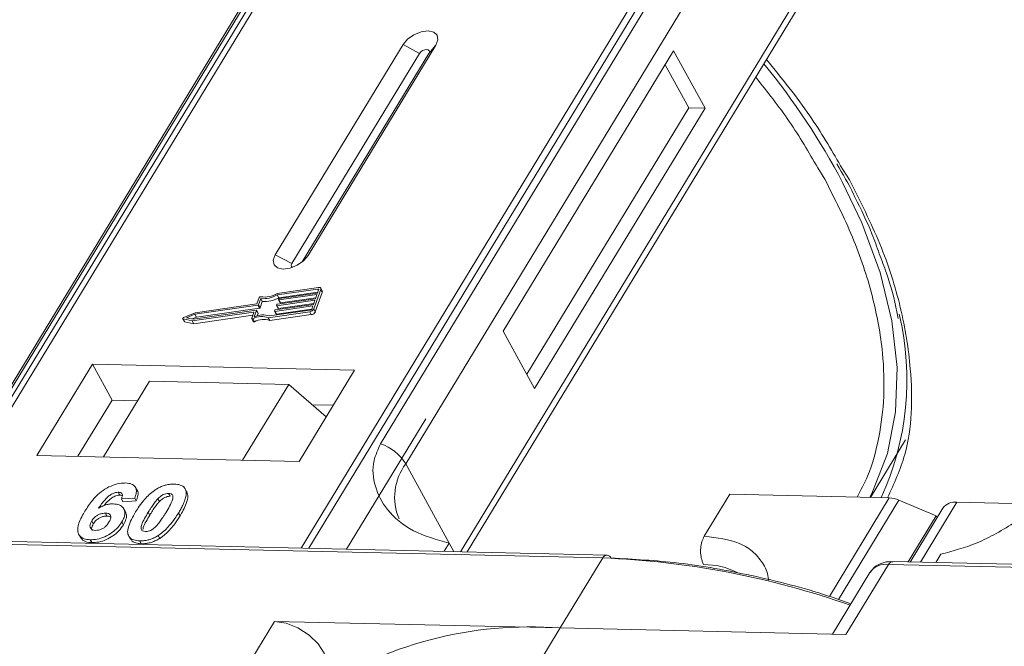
# Model space of a CAD drawing. Header units: millimetres. Extents: x 2098 to 3561, y 550 to 1583.
# Tile 53 of 84: x 2986 to 3029, y 1475 to 1503. Entities that reach past the tile are written whole.
import ezdxf

# ---------------------------------------------------------------- set-up
doc = ezdxf.new("R2010")
doc.units = ezdxf.units.MM

msp = doc.modelspace()

# ---------------------------------------------------------------- linework, layer by layer
at = {"color": 7, "linetype": 'Continuous', "lineweight": 15}
for p, q in [((3003.324, 1515.401), (2981.644, 1479.772)), ((2981.913, 1479.765), (3003.61, 1515.423)), ((3019.827, 1515.05), (2998.13, 1479.393)), ((2998.463, 1479.386), (3020.143, 1515.016)), ((2999.299, 1509.336), (2983.986, 1484.17)), ((2984.201, 1484.356), (2999.513, 1509.522)), ((3016.918, 1509.123), (3001.605, 1483.957)), ((3002.713, 1483.08), (3018.025, 1508.246)), ((3020.267, 1504.148), (3005.107, 1479.233)), ((3005.404, 1479.226), (3020.301, 1503.707)), ((3002.596, 1501.443), (2996.994, 1492.236)), ((2998.431, 1492.203), (3004.033, 1501.41)), ((3002.596, 1501.443), (3003.317, 1501.052)), ((3004.033, 1501.41), (3003.726, 1501.043)), ((3014.449, 1501.17), (3006.979, 1488.894)), ((3015.828, 1498.649), (3014.449, 1501.17)), ((3003.317, 1501.052), (2997.715, 1491.846)), ((2998.174, 1491.919), (3003.726, 1501.043)), ((3015.11, 1498.665), (3014.075, 1500.556)), ((3008.014, 1487.003), (3015.11, 1498.665)), ((3008.359, 1486.373), (3015.828, 1498.649)), ((3015.828, 1498.649), (3015.11, 1498.665)), ((3020.763, 1496.047), (3021.076, 1495.538)), ((3022.154, 1495.514), (3021.769, 1496.135)), ((2997.715, 1491.846), (2996.994, 1492.236)), ((2998.431, 1492.203), (2998.242, 1491.977)), ((2998.887, 1490.802), (2997.071, 1490.544)), ((2998.862, 1490.731), (2997.074, 1490.477)), ((2998.888, 1490.683), (2998.862, 1490.731)), ((2999.054, 1490.644), (2998.985, 1490.77)), ((2996.285, 1490.356), (2996.186, 1490.082)), ((2996.357, 1490.316), (2996.259, 1490.042)), ((2996.426, 1490.19), (2996.357, 1490.316)), ((2997.143, 1490.351), (2997.074, 1490.477)), ((2997.094, 1490.076), (2998.755, 1490.312)), ((2997.141, 1490.268), (2997.154, 1490.304)), ((2997.143, 1490.351), (2998.856, 1490.595)), ((2998.818, 1490.489), (2997.158, 1490.254)), ((2997.183, 1490.325), (2998.844, 1490.56)), ((2997.227, 1490.128), (2998.767, 1490.346)), ((2998.681, 1489.864), (2998.986, 1490.715)), ((2998.749, 1489.738), (2999.055, 1490.589)), ((2998.755, 1490.312), (2998.818, 1490.489)), ((2998.844, 1490.56), (2998.895, 1490.702)), ((2998.986, 1490.715), (2999.055, 1490.589)), ((2996.229, 1490.021), (2993.47, 1489.629)), ((2996.186, 1490.082), (2993.477, 1489.697)), ((2993.539, 1489.503), (2996.298, 1489.895)), ((2996.298, 1489.895), (2996.229, 1490.021)), ((2996.328, 1489.916), (2996.259, 1490.042)), ((2996.328, 1489.916), (2996.426, 1490.19)), ((2998.64, 1489.993), (2996.98, 1489.757)), ((2997.005, 1489.828), (2998.665, 1490.064)), ((2997.052, 1490.02), (2997.065, 1490.055)), ((2997.052, 1490.011), (2997.121, 1489.885)), ((2998.729, 1490.241), (2997.069, 1490.005)), ((2997.138, 1489.879), (2997.069, 1490.005)), ((2997.138, 1489.879), (2998.678, 1490.098)), ((2997.142, 1490.259), (2997.211, 1490.133)), ((2997.227, 1490.128), (2997.158, 1490.254)), ((2998.589, 1489.851), (2998.64, 1489.993)), ((2998.665, 1490.064), (2998.729, 1490.241)), ((2998.749, 1489.738), (2998.681, 1489.864)), ((2992.946, 1489.435), (2993.015, 1489.309)), ((2992.961, 1489.425), (2993.349, 1489.343)), ((2993.03, 1489.299), (2992.961, 1489.425)), ((2993.477, 1489.697), (2992.985, 1489.49)), ((2993.47, 1489.629), (2993.108, 1489.477)), ((2993.108, 1489.477), (2993.393, 1489.416)), ((2993.349, 1489.343), (2996.036, 1489.724)), ((2993.353, 1489.425), (2993.539, 1489.503)), ((2993.393, 1489.416), (2996.153, 1489.808)), ((2993.418, 1489.217), (2996.007, 1489.584)), ((2993.539, 1489.503), (2993.47, 1489.629)), ((2996.052, 1489.71), (2995.96, 1489.453)), ((2995.961, 1489.435), (2996.03, 1489.309)), ((2996.083, 1489.304), (2996.014, 1489.43)), ((2996.049, 1489.7), (2996.036, 1489.724)), ((2996.169, 1489.794), (2996.071, 1489.519)), ((2996.238, 1489.677), (2996.169, 1489.803)), ((2996.238, 1489.668), (2996.169, 1489.794)), ((2996.201, 1489.563), (2996.238, 1489.668)), ((2996.688, 1489.48), (2998.505, 1489.738)), ((2996.757, 1489.354), (2996.688, 1489.48)), ((2996.742, 1489.555), (2998.53, 1489.809)), ((2996.757, 1489.354), (2998.574, 1489.612)), ((2996.963, 1489.772), (2996.976, 1489.807)), ((2996.963, 1489.763), (2997.032, 1489.636)), ((2997.049, 1489.631), (2996.98, 1489.757)), ((2997.049, 1489.631), (2998.588, 1489.85)), ((2998.505, 1489.738), (2998.574, 1489.612)), ((2993.03, 1489.299), (2993.418, 1489.217)), ((2993.418, 1489.217), (2993.349, 1489.343)), ((3006.979, 1488.894), (3008.359, 1486.373)), ((2988.978, 1487.441), (2986.55, 1483.451)), ((3000.471, 1487.177), (2988.978, 1487.441)), ((2988.978, 1487.441), (2989.84, 1485.865)), ((2998.043, 1483.187), (3000.471, 1487.177)), ((2991.476, 1486.699), (2989.46, 1483.384)), ((2991.476, 1486.699), (2997.582, 1486.558)), ((2995.565, 1483.244), (2997.582, 1486.558)), ((2997.582, 1486.558), (2999.226, 1485.131)), ((2989.84, 1485.865), (2988.347, 1483.41)), ((2990.953, 1485.839), (2989.84, 1485.865)), ((2999.537, 1485.642), (2998.614, 1485.663)), ((3003.585, 1485.051), (3000.114, 1479.348)), ((3023.075, 1481.612), (3024.61, 1484.134)), ((2986.55, 1483.451), (2998.043, 1483.187)), ((3002.713, 1483.08), (3004.609, 1479.613)), ((2990.115, 1481.834), (2990.184, 1481.708)), ((2990.937, 1481.922), (2990.868, 1482.048)), ((2992.319, 1481.783), (2992.388, 1481.657)), ((2992.999, 1482.044), (2992.993, 1482.055)), ((2993.071, 1481.925), (2993.14, 1481.799)), ((3015.795, 1479.912), (3016.915, 1481.753)), ((3016.915, 1481.753), (3023.899, 1481.593)), ((2990.833, 1481.583), (2990.249, 1481.544)), ((2990.249, 1481.544), (2990.318, 1481.418)), ((2990.318, 1481.418), (2990.902, 1481.456)), ((2990.833, 1481.583), (2990.902, 1481.456)), ((2991.916, 1481.424), (2991.847, 1481.55)), ((3023.899, 1481.593), (3021.274, 1477.278)), ((3024.318, 1481.494), (3021.669, 1477.141)), ((3024.318, 1481.494), (3025.949, 1480.799)), ((3025.261, 1478.771), (3026.861, 1481.4)), ((3030.437, 1481.318), (3026.861, 1481.4)), ((2989.55, 1480.921), (2989.619, 1480.795)), ((2990.428, 1480.975), (2990.359, 1481.102)), ((2991.424, 1480.957), (2991.493, 1480.831)), ((2992.75, 1480.927), (2992.819, 1480.801)), ((3024.722, 1478.783), (3025.949, 1480.799)), ((3026.25, 1481.141), (3024.815, 1478.781)), ((3025.993, 1480.718), (3025.949, 1480.799)), ((2988.951, 1480.577), (2989.02, 1480.451)), ((2990.271, 1480.536), (2990.34, 1480.41)), ((2988.386, 1479.986), (2988.455, 1479.86)), ((2991.861, 1479.94), (2991.93, 1479.814)), ((2975.742, 1479.778), (3011.349, 1478.961)), ((3011.532, 1479.086), (2975.924, 1479.903)), ((2988.88, 1479.756), (2988.949, 1479.63)), ((2990.574, 1479.92), (2990.643, 1479.793)), ((2991.055, 1479.706), (2991.124, 1479.58)), ((3004.609, 1479.613), (3004.388, 1479.25)), ((3004.609, 1479.613), (3004.813, 1479.24)), ((3025.937, 1478.755), (3026.158, 1479.119)), ((3011.349, 1478.961), (3009.482, 1475.892)), ((3022.001, 1475.605), (3023.868, 1478.674)), ((3023.868, 1478.674), (3059.476, 1477.857)), ((3059.659, 1477.982), (3024.051, 1478.799)), ((3023.055, 1478.328), (3021.406, 1475.619)), ((2996.963, 1476.179), (2995.282, 1473.417)), ((3009.482, 1475.892), (2996.963, 1476.179)), ((3007.801, 1473.13), (3009.482, 1475.892)), ((3009.482, 1475.892), (3022.001, 1475.605))]:
    msp.add_line(p, q, dxfattribs=at)
at = {"color": 7, "linetype": 'Continuous', "lineweight": 15, "flags": 128}
for points in [[(3004.033, 1501.41), (3004.121, 1501.646), (3004.087, 1501.848), (3003.935, 1501.987), (3003.688, 1502.04), (3003.385, 1501.999), (3003.071, 1501.872), (3002.794, 1501.676), (3002.596, 1501.443)], [(3003.726, 1501.043), (3003.752, 1501.11), (3003.742, 1501.168), (3003.698, 1501.208), (3003.628, 1501.223), (3003.542, 1501.211), (3003.452, 1501.175), (3003.373, 1501.119), (3003.317, 1501.052)], [(3023.052, 1481.612), (3023.172, 1481.848), (3023.817, 1483.53), (3024.175, 1485.352), (3024.241, 1487.295), (3024.015, 1489.338), (3023.498, 1491.459), (3022.698, 1493.633), (3021.854, 1495.404)], [(2996.994, 1492.236), (2996.906, 1491.999), (2996.94, 1491.797), (2997.093, 1491.658), (2997.339, 1491.605), (2997.642, 1491.646), (2997.956, 1491.773), (2998.233, 1491.969), (2998.431, 1492.203)], [(2997.715, 1491.846), (2997.69, 1491.778), (2997.699, 1491.72), (2997.743, 1491.681), (2997.747, 1491.679)], [(2998.895, 1490.702), (2998.896, 1490.709), (2998.896, 1490.715), (2998.894, 1490.721), (2998.89, 1490.725), (2998.885, 1490.729), (2998.878, 1490.731), (2998.87, 1490.732), (2998.862, 1490.731)], [(2998.887, 1490.802), (2998.913, 1490.804), (2998.937, 1490.802), (2998.957, 1490.795), (2998.973, 1490.785), (2998.984, 1490.771), (2998.99, 1490.755), (2998.991, 1490.736), (2998.986, 1490.715)], [(2997.069, 1490.005), (2997.064, 1490.005), (2997.06, 1490.006), (2997.057, 1490.007), (2997.054, 1490.008), (2997.053, 1490.011), (2997.052, 1490.013), (2997.051, 1490.017), (2997.052, 1490.02)], [(2997.158, 1490.254), (2997.154, 1490.253), (2997.15, 1490.254), (2997.146, 1490.255), (2997.144, 1490.257), (2997.142, 1490.259), (2997.141, 1490.262), (2997.141, 1490.265), (2997.141, 1490.268)], [(2992.961, 1489.425), (2992.952, 1489.429), (2992.946, 1489.435), (2992.944, 1489.444), (2992.945, 1489.454), (2992.951, 1489.464), (2992.96, 1489.474), (2992.972, 1489.483), (2992.985, 1489.49)], [(2996.014, 1489.43), (2996.002, 1489.426), (2995.99, 1489.424), (2995.98, 1489.424), (2995.971, 1489.426), (2995.964, 1489.431), (2995.96, 1489.437), (2995.958, 1489.444), (2995.96, 1489.453)], [(2996.036, 1489.724), (2996.04, 1489.724), (2996.044, 1489.724), (2996.047, 1489.723), (2996.05, 1489.721), (2996.052, 1489.719), (2996.053, 1489.716), (2996.053, 1489.713), (2996.052, 1489.71)], [(2996.153, 1489.808), (2996.157, 1489.808), (2996.161, 1489.808), (2996.164, 1489.807), (2996.167, 1489.805), (2996.169, 1489.803), (2996.17, 1489.8), (2996.17, 1489.797), (2996.169, 1489.794)], [(2996.98, 1489.757), (2996.975, 1489.757), (2996.971, 1489.757), (2996.968, 1489.758), (2996.965, 1489.76), (2996.963, 1489.762), (2996.962, 1489.765), (2996.962, 1489.768), (2996.963, 1489.772)], [(2996.03, 1489.309), (2996.033, 1489.304), (2996.04, 1489.3), (2996.049, 1489.298), (2996.059, 1489.298), (2996.071, 1489.3), (2996.083, 1489.304)], [(2996.963, 1476.179), (2997.465, 1476.101), (2997.987, 1475.895), (2998.473, 1475.584), (2998.871, 1475.202), (2999.138, 1474.789), (2999.245, 1474.39), (2999.181, 1474.048), (2999.156, 1474.004)]]:
    msp.add_lwpolyline(points, dxfattribs=at)
at = {"color": 7, "linetype": 'Continuous', "lineweight": 15}
for centre, radius, start, end in [((2993.495, 1480.336), 32.113, 27.9836, 39.122), ((2996.351, 1490.325), 0.0736, 81.7629, 154.647), ((2996.471, 1491.484), 1.173, 264.4424, 300.9301), ((2996.528, 1491.381), 0.998, 260.3986, 302.9491), ((2996.54, 1491.358), 1.173, 264.4424, 300.9301), ((2997.188, 1490.287), 0.0381, 97.4207, 153.8527), ((2998.994, 1490.615), 0.0661, 336.9348, 26.0002), ((2996.224, 1490.059), 0.0381, 277.4207, 333.8527), ((2996.293, 1489.933), 0.0381, 277.4207, 333.8527), ((2997.099, 1490.039), 0.0381, 97.4207, 153.8527), ((2997.133, 1489.894), 0.0149, 216.6597, 287.1115), ((2997.223, 1490.142), 0.0149, 216.6597, 287.1115), ((2998.475, 1489.965), 0.229, 277.4207, 333.8527), ((2996.406, 1488.711), 0.819, 69.8549, 118.6145), ((2996.452, 1488.696), 0.907, 71.2927, 114.8085), ((2996.228, 1489.672), 0.011, 336.9348, 26.0002), ((2997.01, 1489.79), 0.0381, 97.4207, 153.8527), ((2997.044, 1489.645), 0.0149, 216.6597, 287.1115), ((2998.521, 1489.885), 0.0762, 277.4207, 333.8527), ((2998.544, 1489.839), 0.229, 277.4207, 333.8527), ((3012.409, 1486.756), 12.266, 335.1495, 13.5408), ((2993.033, 1489.32), 0.0212, 210.2186, 262.8226), ((2996.475, 1488.585), 0.819, 69.8549, 118.6145), ((3000.962, 1482.008), 2.052, 31.4947, 71.765), ((3004.658, 1481.617), 2.434, 143.0587, 202.974), ((3023.849, 1480.439), 1.154, 66.0507, 87.522), ((3026.781, 1480.741), 0.664, 83.0653, 142.99), ((3011.549, 1478.865), 0.221, 94.3757, 154.3004), ((3011.508, 1478.87), 0.217, 22.384, 83.6695), ((3009.846, 1441.647), 37.344, 70.7099, 87.6924), ((3015.812, 1475.603), 3.065, 62.2208, 90.8537), ((3023.744, 1477.836), 0.847, 81.5639, 144.4913), ((3024.068, 1478.578), 0.221, 94.3757, 154.3004), ((3008.179, 1458.587), 17.355, 85.6938, 123.6283)]:
    msp.add_arc(centre, radius, start, end, dxfattribs=at)
for points, knots in [([(3021.769, 1496.135), (3021.342, 1496.864), (3020.425, 1498.43), (3019.184, 1499.964), (3018.521, 1500.783)], [0, 0, 0, 0, 0.466038, 1, 1, 1, 1]), ([(3018.051, 1500.01), (3018.56, 1499.366), (3019.596, 1498.057), (3020.37, 1496.725), (3020.763, 1496.047)], [0, 0, 0, 0, 0.491765, 1, 1, 1, 1]), ([(3021.6, 1496.214), (3021.864, 1495.771), (3022.154, 1495.284), (3022.375, 1494.802), (3022.395, 1494.758)], [0, 0, 0, 0, 0.909028, 1, 1, 1, 1]), ([(3021.076, 1495.538), (3021.505, 1494.694), (3022.375, 1492.978), (3023.215, 1490.416), (3023.641, 1488.082), (3023.702, 1486.012), (3023.476, 1484.215), (3023.083, 1482.739), (3022.654, 1481.927), (3022.495, 1481.625)], [0, 0, 0, 0, 0.16408, 0.333248, 0.507181, 0.643138, 0.779117, 0.917968, 1, 1, 1, 1]), ([(3023.824, 1481.594), (3024.108, 1482.211), (3024.881, 1483.885), (3024.957, 1486.769), (3024.462, 1489.902), (3023.58, 1492.689), (3022.627, 1494.575), (3022.154, 1495.514)], [0, 0, 0, 0, 0.16364, 0.444056, 0.631093, 0.816546, 1, 1, 1, 1]), ([(3022.395, 1494.758), (3022.66, 1494.221), (3023.071, 1493.387), (3023.359, 1492.569), (3023.462, 1492.278)], [0, 0, 0, 0, 0.643751, 1, 1, 1, 1]), ([(3023.462, 1492.278), (3023.569, 1491.995), (3023.896, 1491.135), (3024.163, 1490.188), (3024.267, 1489.544), (3024.283, 1489.447)], [0, 0, 0, 0, 0.293468, 0.894473, 1, 1, 1, 1]), ([(3001.605, 1483.957), (3001.493, 1483.711), (3001.208, 1483.081), (3001.318, 1482.063), (3001.875, 1480.989), (3002.966, 1480.069), (3004.063, 1479.765), (3004.609, 1479.613)], [0, 0, 0, 0, 0.125713, 0.321276, 0.524466, 0.763484, 1, 1, 1, 1]), ([(3026.158, 1479.119), (3026.677, 1479.256), (3027.713, 1479.53), (3029.46, 1480.5), (3030.898, 1481.61), (3031.863, 1482.574), (3032.201, 1483.069), (3032.327, 1483.252)], [0, 0, 0, 0, 0.249096, 0.498243, 0.745205, 0.90541, 1, 1, 1, 1]), ([(2988.651, 1481.004), (2988.703, 1481.086), (2988.859, 1481.332), (2989.132, 1481.672), (2989.522, 1481.979), (2989.884, 1482.159), (2990.201, 1482.238), (2990.372, 1482.241), (2990.435, 1482.241)], [0, 0, 0, 0, 0.142337, 0.429127, 0.589943, 0.751205, 0.909895, 1, 1, 1, 1]), ([(2990.435, 1482.241), (2990.528, 1482.233), (2990.698, 1482.217), (2990.854, 1482.099), (2990.923, 1481.925), (2990.896, 1481.741), (2990.847, 1481.618), (2990.833, 1481.583)], [0, 0, 0, 0, 0.242691, 0.439002, 0.635006, 0.895059, 1, 1, 1, 1]), ([(2991.761, 1481.958), (2991.812, 1481.988), (2991.914, 1482.049), (2992.079, 1482.117), (2992.245, 1482.165), (2992.381, 1482.186), (2992.488, 1482.193), (2992.541, 1482.193), (2992.568, 1482.193)], [0, 0, 0, 0, 0.193776, 0.3936, 0.587864, 0.788908, 0.894169, 1, 1, 1, 1]), ([(2992.568, 1482.193), (2992.615, 1482.19), (2992.71, 1482.185), (2992.836, 1482.155), (2992.944, 1482.104), (2993.011, 1482.041), (2993.051, 1481.979), (2993.065, 1481.943), (2993.071, 1481.925)], [0, 0, 0, 0, 0.192627, 0.388684, 0.582013, 0.783201, 0.891038, 1, 1, 1, 1]), ([(2990.115, 1481.834), (2990.074, 1481.831), (2989.992, 1481.827), (2989.845, 1481.768), (2989.679, 1481.664), (2989.466, 1481.444), (2989.337, 1481.26), (2989.248, 1481.135)], [0, 0, 0, 0, 0.112049, 0.22438, 0.370115, 0.570276, 1, 1, 1, 1]), ([(2989.494, 1481.252), (2989.494, 1481.252), (2989.55, 1481.33), (2989.654, 1481.449), (2989.831, 1481.596), (2989.982, 1481.673), (2990.104, 1481.706), (2990.161, 1481.707), (2990.184, 1481.708)], [0, 0, 0, 0, 0.000071, 0.368569, 0.571075, 0.774891, 0.911654, 1, 1, 1, 1]), ([(2990.249, 1481.544), (2990.269, 1481.591), (2990.301, 1481.667), (2990.29, 1481.757), (2990.244, 1481.808), (2990.179, 1481.83), (2990.133, 1481.833), (2990.115, 1481.834)], [0, 0, 0, 0, 0.33384, 0.5245467, 0.7163724, 0.8918244, 1, 1, 1, 1]), ([(2990.184, 1481.708), (2990.223, 1481.707), (2990.266, 1481.705), (2990.291, 1481.686), (2990.293, 1481.684)], [0, 0, 0, 0, 0.900108, 1, 1, 1, 1]), ([(2990.874, 1480.975), (2990.926, 1481.057), (2991.043, 1481.243), (2991.292, 1481.565), (2991.55, 1481.821), (2991.74, 1481.945), (2991.761, 1481.958)], [0, 0, 0, 0, 0.237381, 0.538918, 0.949082, 1, 1, 1, 1]), ([(2990.902, 1481.456), (2990.929, 1481.536), (2990.984, 1481.697), (2990.991, 1481.864), (2990.937, 1481.917), (2990.934, 1481.92)], [0, 0, 0, 0, 0.4817849, 0.9693075, 1, 1, 1, 1]), ([(2991.847, 1481.55), (2991.89, 1481.592), (2991.959, 1481.66), (2992.084, 1481.735), (2992.197, 1481.774), (2992.274, 1481.783), (2992.314, 1481.783), (2992.319, 1481.783)], [0, 0, 0, 0, 0.3348035, 0.5425606, 0.750382, 0.9707212, 1, 1, 1, 1]), ([(2991.916, 1481.424), (2991.959, 1481.466), (2992.028, 1481.534), (2992.153, 1481.609), (2992.266, 1481.648), (2992.343, 1481.657), (2992.383, 1481.657), (2992.388, 1481.657)], [0, 0, 0, 0, 0.3348035, 0.5425606, 0.750382, 0.9707212, 1, 1, 1, 1]), ([(2992.319, 1481.783), (2992.358, 1481.779), (2992.427, 1481.771), (2992.491, 1481.723), (2992.518, 1481.635), (2992.488, 1481.467), (2992.366, 1481.223), (2992.254, 1481.035), (2992.197, 1480.939)], [0, 0, 0, 0, 0.1056461, 0.1862213, 0.267042, 0.4315406, 0.7127076, 1, 1, 1, 1]), ([(2993.071, 1481.925), (2993.079, 1481.891), (2993.096, 1481.823), (2993.085, 1481.679), (2993.039, 1481.496), (2992.951, 1481.292), (2992.853, 1481.101), (2992.784, 1480.985), (2992.75, 1480.927)], [0, 0, 0, 0, 0.118432, 0.2393289, 0.4494336, 0.6641784, 0.8318201, 1, 1, 1, 1]), ([(2992.819, 1480.801), (2992.867, 1480.883), (2992.975, 1481.065), (2993.111, 1481.367), (2993.179, 1481.629), (2993.148, 1481.764), (2993.14, 1481.799)], [0, 0, 0, 0, 0.2367747, 0.5279276, 0.8783337, 1, 1, 1, 1]), ([(2993.14, 1481.799), (2993.128, 1481.831), (2993.11, 1481.88), (2993.071, 1481.915), (2993.058, 1481.927)], [0, 0, 0, 0, 0.667997, 1, 1, 1, 1]), ([(2989.248, 1481.135), (2989.3, 1481.164), (2989.404, 1481.222), (2989.543, 1481.276), (2989.653, 1481.304), (2989.734, 1481.32), (2989.815, 1481.328), (2989.866, 1481.328), (2989.892, 1481.328)], [0, 0, 0, 0, 0.243654, 0.49576, 0.617892, 0.741503, 0.870025, 1, 1, 1, 1]), ([(2989.892, 1481.328), (2989.985, 1481.319), (2990.172, 1481.299), (2990.341, 1481.161), (2990.42, 1480.971), (2990.389, 1480.752), (2990.307, 1480.602), (2990.271, 1480.536)], [0, 0, 0, 0, 0.210216, 0.421975, 0.620016, 0.831037, 1, 1, 1, 1]), ([(2991.424, 1480.957), (2991.449, 1480.998), (2991.5, 1481.08), (2991.571, 1481.191), (2991.639, 1481.29), (2991.702, 1481.377), (2991.769, 1481.464), (2991.821, 1481.521), (2991.847, 1481.55)], [0, 0, 0, 0, 0.20527, 0.410616, 0.557148, 0.703844, 0.851475, 1, 1, 1, 1]), ([(2991.493, 1480.831), (2991.518, 1480.872), (2991.568, 1480.954), (2991.64, 1481.065), (2991.708, 1481.164), (2991.771, 1481.251), (2991.838, 1481.338), (2991.89, 1481.395), (2991.916, 1481.424)], [0, 0, 0, 0, 0.20527, 0.410616, 0.557148, 0.703844, 0.851475, 1, 1, 1, 1]), ([(2988.88, 1479.756), (2988.787, 1479.765), (2988.6, 1479.782), (2988.416, 1479.911), (2988.321, 1480.103), (2988.348, 1480.436), (2988.5, 1480.751), (2988.63, 1480.969), (2988.651, 1481.004)], [0, 0, 0, 0, 0.148269, 0.297647, 0.442421, 0.607851, 0.935658, 1, 1, 1, 1]), ([(2988.951, 1480.577), (2988.986, 1480.627), (2989.042, 1480.711), (2989.171, 1480.814), (2989.299, 1480.878), (2989.432, 1480.918), (2989.512, 1480.92), (2989.55, 1480.921)], [0, 0, 0, 0, 0.276721, 0.45687, 0.637007, 0.824068, 1, 1, 1, 1]), ([(2989.02, 1480.451), (2989.055, 1480.501), (2989.111, 1480.585), (2989.24, 1480.687), (2989.368, 1480.752), (2989.501, 1480.792), (2989.581, 1480.794), (2989.619, 1480.795)], [0, 0, 0, 0, 0.276721, 0.45687, 0.637007, 0.824068, 1, 1, 1, 1]), ([(2989.55, 1480.921), (2989.597, 1480.917), (2989.683, 1480.909), (2989.763, 1480.848), (2989.798, 1480.763), (2989.774, 1480.649), (2989.728, 1480.567), (2989.704, 1480.524)], [0, 0, 0, 0, 0.213757, 0.394944, 0.576585, 0.777311, 1, 1, 1, 1]), ([(2989.619, 1480.795), (2989.668, 1480.792), (2989.736, 1480.789), (2989.774, 1480.756), (2989.785, 1480.747)], [0, 0, 0, 0, 0.715718, 1, 1, 1, 1]), ([(2990.34, 1480.41), (2990.383, 1480.492), (2990.47, 1480.657), (2990.49, 1480.856), (2990.434, 1480.942), (2990.416, 1480.969)], [0, 0, 0, 0, 0.401791, 0.807526, 1, 1, 1, 1]), ([(2991.055, 1479.706), (2990.961, 1479.714), (2990.774, 1479.731), (2990.593, 1479.859), (2990.504, 1480.056), (2990.564, 1480.435), (2990.748, 1480.755), (2990.874, 1480.975)], [0, 0, 0, 0, 0.147528, 0.296569, 0.43214, 0.608737, 1, 1, 1, 1]), ([(2991.304, 1480.115), (2991.258, 1480.121), (2991.183, 1480.131), (2991.123, 1480.186), (2991.106, 1480.28), (2991.14, 1480.449), (2991.265, 1480.688), (2991.37, 1480.867), (2991.424, 1480.957)], [0, 0, 0, 0, 0.125351, 0.202197, 0.279182, 0.459742, 0.727968, 1, 1, 1, 1]), ([(2991.195, 1480.199), (2991.199, 1480.231), (2991.213, 1480.346), (2991.337, 1480.563), (2991.441, 1480.741), (2991.493, 1480.831)], [0, 0, 0, 0, 0.159501, 0.57679, 1, 1, 1, 1]), ([(2992.197, 1480.939), (2992.172, 1480.898), (2992.122, 1480.817), (2992.05, 1480.706), (2991.982, 1480.607), (2991.919, 1480.52), (2991.853, 1480.434), (2991.801, 1480.377), (2991.775, 1480.349)], [0, 0, 0, 0, 0.205942, 0.411959, 0.558149, 0.704502, 0.851801, 1, 1, 1, 1]), ([(2992.75, 1480.927), (2992.698, 1480.845), (2992.581, 1480.659), (2992.336, 1480.341), (2992.08, 1480.084), (2991.889, 1479.958), (2991.861, 1479.94)], [0, 0, 0, 0, 0.236629, 0.537361, 0.932986, 1, 1, 1, 1]), ([(2991.93, 1479.814), (2991.979, 1479.847), (2992.077, 1479.913), (2992.241, 1480.053), (2992.416, 1480.235), (2992.578, 1480.438), (2992.711, 1480.627), (2992.783, 1480.743), (2992.819, 1480.801)], [0, 0, 0, 0, 0.11827, 0.23888, 0.450732, 0.667209, 0.83334, 1, 1, 1, 1]), ([(2989.118, 1480.165), (2989.072, 1480.171), (2988.979, 1480.182), (2988.897, 1480.256), (2988.865, 1480.355), (2988.891, 1480.468), (2988.932, 1480.542), (2988.951, 1480.577)], [0, 0, 0, 0, 0.2079047, 0.4199807, 0.6306256, 0.821735, 1, 1, 1, 1]), ([(2990.271, 1480.536), (2990.215, 1480.453), (2990.103, 1480.288), (2989.842, 1480.057), (2989.525, 1479.878), (2989.185, 1479.766), (2988.982, 1479.759), (2988.88, 1479.756)], [0, 0, 0, 0, 0.197831, 0.3973, 0.59891, 0.798741, 1, 1, 1, 1]), ([(2988.966, 1480.161), (2988.956, 1480.185), (2988.933, 1480.238), (2988.961, 1480.342), (2989.001, 1480.416), (2989.02, 1480.451)], [0, 0, 0, 0, 0.296139, 0.660307, 1, 1, 1, 1]), ([(2988.949, 1479.63), (2989.049, 1479.633), (2989.251, 1479.64), (2989.581, 1479.747), (2989.892, 1479.919), (2990.161, 1480.148), (2990.279, 1480.321), (2990.34, 1480.41)], [0, 0, 0, 0, 0.198208, 0.398397, 0.584963, 0.787074, 1, 1, 1, 1]), ([(2989.704, 1480.524), (2989.669, 1480.472), (2989.613, 1480.387), (2989.493, 1480.279), (2989.373, 1480.214), (2989.242, 1480.171), (2989.162, 1480.167), (2989.118, 1480.165)], [0, 0, 0, 0, 0.288697, 0.463553, 0.639942, 0.801808, 1, 1, 1, 1]), ([(2991.861, 1479.94), (2991.811, 1479.91), (2991.708, 1479.849), (2991.543, 1479.781), (2991.377, 1479.733), (2991.241, 1479.712), (2991.134, 1479.706), (2991.081, 1479.706), (2991.055, 1479.706)], [0, 0, 0, 0, 0.193769, 0.393564, 0.587886, 0.789131, 0.894283, 1, 1, 1, 1]), ([(2991.775, 1480.349), (2991.733, 1480.307), (2991.664, 1480.239), (2991.54, 1480.164), (2991.428, 1480.125), (2991.35, 1480.116), (2991.31, 1480.115), (2991.304, 1480.115)], [0, 0, 0, 0, 0.333678, 0.540413, 0.747264, 0.961209, 1, 1, 1, 1]), ([(2988.465, 1479.866), (2988.494, 1479.819), (2988.561, 1479.709), (2988.752, 1479.641), (2988.901, 1479.633), (2988.949, 1479.63)], [0, 0, 0, 0, 0.338595, 0.784132, 1, 1, 1, 1]), ([(2990.655, 1479.801), (2990.676, 1479.763), (2990.729, 1479.665), (2990.907, 1479.596), (2991.062, 1479.584), (2991.124, 1479.58)], [0, 0, 0, 0, 0.275409, 0.710365, 1, 1, 1, 1]), ([(2991.124, 1479.58), (2991.172, 1479.58), (2991.271, 1479.581), (2991.429, 1479.604), (2991.595, 1479.649), (2991.735, 1479.706), (2991.847, 1479.764), (2991.903, 1479.797), (2991.93, 1479.814)], [0, 0, 0, 0, 0.193594, 0.390501, 0.584817, 0.78683, 0.892868, 1, 1, 1, 1]), ([(3015.795, 1479.912), (3015.756, 1479.836), (3015.68, 1479.684), (3015.628, 1479.391), (3015.631, 1479.092), (3015.683, 1478.841), (3015.742, 1478.717), (3015.766, 1478.667)], [0, 0, 0, 0, 0.2146939, 0.4293877, 0.6440816, 0.8587754, 1, 1, 1, 1]), ([(3018.603, 1477.99), (3018.603, 1477.998), (3018.605, 1478.254), (3018.405, 1478.682), (3017.992, 1479.221), (3017.201, 1479.741), (3016.349, 1479.844), (3015.795, 1479.912)], [0, 0, 0, 0, 0.007197, 0.214106, 0.421015, 0.623625, 1, 1, 1, 1]), ([(3022.217, 1476.951), (3021.889, 1477.067), (3020.428, 1477.585), (3017.886, 1478.218), (3014.679, 1478.798), (3012.689, 1478.902), (3011.709, 1478.953)], [0, 0, 0, 0, 0.090349, 0.402271, 0.705699, 1, 1, 1, 1]), ([(3024.053, 1478.791), (3024.02, 1478.794), (3023.856, 1478.809), (3023.581, 1478.746), (3023.26, 1478.601), (3023.134, 1478.417), (3023.079, 1478.337)], [0, 0, 0, 0, 0.08143, 0.401293, 0.739704, 1, 1, 1, 1])]:
    msp.add_open_spline(points, degree=3, knots=knots, dxfattribs=at)

doc.saveas('drawing.dxf')
